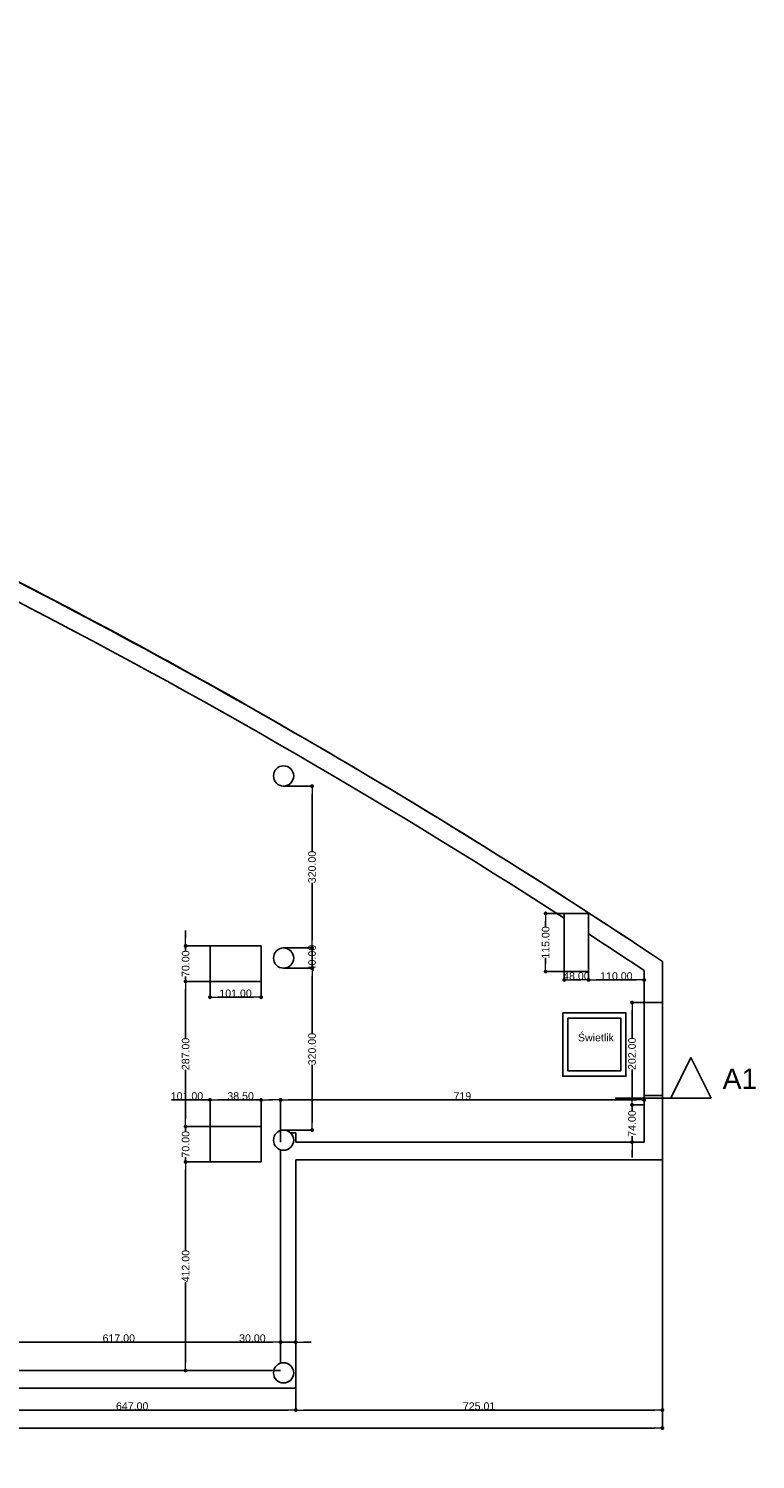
# Model space of a CAD drawing. Header units: millimetres. Extents: x -166872 to -65719, y 14266 to 44345.
# Tile 65 of 65: x -80090 to -65719, y 14639 to 42925. Entities that reach past the tile are written whole.
import ezdxf

# ---------------------------------------------------------------- set-up
doc = ezdxf.new("R2010")
doc.units = ezdxf.units.MM
doc.header["$MEASUREMENT"] = 0
doc.linetypes.add('Wipeout_Contour', pattern=[1000, 0, -1000])
for name, color, linetype in [('Polilinia', 7, 'Continuous'), ('Płaszczyzna odcinająca', 7, 'Continuous'), ('Strop', 7, 'Continuous'), ('Słup', 7, 'Continuous'), ('Tekst', 7, 'Continuous'), ('Wymiary', 63, 'Continuous'), ('Ściana', 7, 'Continuous')]:
    doc.layers.add(name, color=color, linetype=linetype)
doc.styles.add('Arial', font='txt')
doc.styles.add('Times new roman', font='txt')
doc.dimstyles.new('GENERATED_STYLE__1', dxfattribs={"dimtxt": 150, "dimasz": 152, "dimexe": 0.18, "dimexo": 0, "dimgap": 0.09, "dimtad": 1, "dimtih": 1, "dimtoh": 1, "dimlfac": 0.1, "dimzin": 0, "dimdsep": 46, "dimtxsty": 'Arial', "dimblk": 'ARROWHEAD_11', "dimblk1": 'ARROWHEAD_11', "dimblk2": 'ARROWHEAD_11', "dimcen": 0.09, "dimclrd": 114, "dimclre": 114, "dimclrt": 114, "dimazin": 0, "dimtfac": 1, "dimtdec": 4, "dimtmove": 0, "dimatfit": 3, "dimfxl": 1, "dimtolj": 1, "dimtzin": 0, "dimarcsym": 0})
doc.dimstyles.new('GENERATED_STYLE__2', dxfattribs={"dimtxt": 150, "dimasz": 152, "dimexe": 0.18, "dimexo": 0, "dimgap": 0.09, "dimtad": 1, "dimlfac": 0.1, "dimzin": 0, "dimdsep": 46, "dimtxsty": 'Arial', "dimblk": 'ARROWHEAD_11', "dimblk1": 'ARROWHEAD_11', "dimblk2": 'ARROWHEAD_11', "dimcen": 0.09, "dimclrd": 114, "dimclre": 114, "dimclrt": 114, "dimazin": 0, "dimtfac": 1, "dimtdec": 4, "dimtmove": 0, "dimatfit": 3, "dimfxl": 1, "dimtolj": 1, "dimtzin": 0, "dimarcsym": 0})

# ---------------------------------------------------------------- blocks, each defined once
blk = doc.blocks.new('ARROWHEAD_11')
at = {"color": 0, "linetype": 'Continuous', "lineweight": 0}
blk.add_line((0, 0), (-1, 0), dxfattribs=at)
at = {"color": 0, "linetype": 'Continuous', "lineweight": 0, "const_width": 0.25, "flags": 128}
blk.add_lwpolyline([(-0.125, 0, 1), (0.125, 0, 1)], format="xyb", close=True, dxfattribs=at)
blk = doc.blocks.new('*D5608')
at = {"layer": 'Defpoints', "color": 0}
for p in [(-81278, 23857), (-75108, 18747), (-75108, 16957)]:
    blk.add_point(p, dxfattribs=at)
at = {"layer": 'Wymiary', "color": 114, "lineweight": -2}
for p, q in [((-81278, 23857), (-81278, 16957)), ((-75108, 18747), (-75108, 16957)), ((-81126, 16957), (-75260, 16957))]:
    blk.add_line(p, q, dxfattribs=at)
at = {"layer": 'Wymiary', "color": 114, "lineweight": -2, "xscale": 152, "yscale": 152, "zscale": 152, "rotation": 180}
blk.add_blockref('ARROWHEAD_11', (-81278, 16957), dxfattribs=at)
at = {"layer": 'Wymiary', "color": 114, "lineweight": -2, "xscale": 152, "yscale": 152, "zscale": 152}
blk.add_blockref('ARROWHEAD_11', (-75108, 16957), dxfattribs=at)
at = {"layer": 'Wymiary', "color": 114, "lineweight": 13, "insert": (-78307, 17034), "char_height": 150, "attachment_point": 5, "style": 'Arial'}
blk.add_mtext('\\A1;617.00', dxfattribs=at)
blk = doc.blocks.new('*D5609')
at = {"layer": 'Defpoints', "color": 0}
for p in [(-75108, 18747), (-74808, 18747), (-74808, 16957)]:
    blk.add_point(p, dxfattribs=at)
at = {"layer": 'Wymiary', "color": 114, "lineweight": -2}
for p, q in [((-75108, 18747), (-75108, 16957)), ((-74808, 18747), (-74808, 16957)), ((-75918, 16957), (-75412, 16957)), ((-75412, 16957), (-75260, 16957)), ((-75108, 16957), (-74808, 16957)), ((-74656, 16957), (-74504, 16957))]:
    blk.add_line(p, q, dxfattribs=at)
at = {"layer": 'Wymiary', "color": 114, "lineweight": -2, "xscale": 152, "yscale": 152, "zscale": 152}
blk.add_blockref('ARROWHEAD_11', (-75108, 16957), dxfattribs=at)
at = {"layer": 'Wymiary', "color": 114, "lineweight": -2, "xscale": 152, "yscale": 152, "zscale": 152, "rotation": 180}
blk.add_blockref('ARROWHEAD_11', (-74808, 16957), dxfattribs=at)
at = {"layer": 'Wymiary', "color": 114, "lineweight": 13, "insert": (-75665, 17034), "char_height": 150, "attachment_point": 5, "style": 'Arial'}
blk.add_mtext('\\A1;30.00', dxfattribs=at)
blk = doc.blocks.new('*D6251')
at = {"layer": 'Defpoints', "color": 0}
for p in [(-81278, 16049), (-74808, 16049), (-74808, 15615)]:
    blk.add_point(p, dxfattribs=at)
at = {"layer": 'Wymiary', "color": 114, "lineweight": -2}
for p, q in [((-81278, 16049), (-81278, 15615)), ((-74808, 16049), (-74808, 15615)), ((-81126, 15615), (-74960, 15615))]:
    blk.add_line(p, q, dxfattribs=at)
at = {"layer": 'Wymiary', "color": 114, "lineweight": -2, "xscale": 152, "yscale": 152, "zscale": 152, "rotation": 180}
blk.add_blockref('ARROWHEAD_11', (-81278, 15615), dxfattribs=at)
at = {"layer": 'Wymiary', "color": 114, "lineweight": -2, "xscale": 152, "yscale": 152, "zscale": 152}
blk.add_blockref('ARROWHEAD_11', (-74808, 15615), dxfattribs=at)
at = {"layer": 'Wymiary', "color": 114, "lineweight": 13, "insert": (-78043, 15691), "char_height": 150, "attachment_point": 5, "style": 'Arial'}
blk.add_mtext('\\A1;647.00', dxfattribs=at)
blk = doc.blocks.new('*D6252')
at = {"layer": 'Defpoints', "color": 0}
for p in [(-67558, 20909), (-74808, 16049), (-67558, 15615)]:
    blk.add_point(p, dxfattribs=at)
at = {"layer": 'Wymiary', "color": 114, "lineweight": -2}
for p, q in [((-67558, 20909), (-67558, 15615)), ((-74808, 16049), (-74808, 15615)), ((-74656, 15615), (-67710, 15615))]:
    blk.add_line(p, q, dxfattribs=at)
at = {"layer": 'Wymiary', "color": 114, "lineweight": -2, "xscale": 152, "yscale": 152, "zscale": 152, "rotation": 180}
blk.add_blockref('ARROWHEAD_11', (-74808, 15615), dxfattribs=at)
at = {"layer": 'Wymiary', "color": 114, "lineweight": -2, "xscale": 152, "yscale": 152, "zscale": 152}
blk.add_blockref('ARROWHEAD_11', (-67558, 15615), dxfattribs=at)
at = {"layer": 'Wymiary', "color": 114, "lineweight": 13, "insert": (-71183, 15691), "char_height": 150, "attachment_point": 5, "style": 'Arial'}
blk.add_mtext('\\A1;725.01', dxfattribs=at)
blk = doc.blocks.new('*D6253')
at = {"layer": 'Defpoints', "color": 0}
for p in [(-67558, 20909), (-67558, 15258), (-140258, 14639)]:
    blk.add_point(p, dxfattribs=at)
at = {"layer": 'Wymiary', "color": 114, "lineweight": -2}
for p, q in [((-67558, 20909), (-67558, 15258)), ((-140258, 14639), (-140258, 15258)), ((-140106, 15258), (-67710, 15258))]:
    blk.add_line(p, q, dxfattribs=at)
at = {"layer": 'Wymiary', "color": 114, "lineweight": -2, "xscale": 152, "yscale": 152, "zscale": 152, "rotation": 180}
blk.add_blockref('ARROWHEAD_11', (-140258, 15258), dxfattribs=at)
at = {"layer": 'Wymiary', "color": 114, "lineweight": -2, "xscale": 152, "yscale": 152, "zscale": 152}
blk.add_blockref('ARROWHEAD_11', (-67558, 15258), dxfattribs=at)
at = {"layer": 'Wymiary', "color": 114, "lineweight": 13, "insert": (-103908, 15334), "char_height": 150, "attachment_point": 5, "style": 'Arial'}
blk.add_mtext('\\A1;7270.01', dxfattribs=at)
blk = doc.blocks.new('*D6273')
at = {"layer": 'Defpoints', "color": 0}
for p in [(-76985, 20519), (-76503, 20519), (-75108, 16399)]:
    blk.add_point(p, dxfattribs=at)
at = {"layer": 'Wymiary', "color": 114, "lineweight": -2}
for p, q in [((-76503, 20519), (-76985, 20519)), ((-76985, 20367), (-76985, 18774)), ((-76985, 16551), (-76985, 18145)), ((-75108, 16399), (-76985, 16399))]:
    blk.add_line(p, q, dxfattribs=at)
at = {"layer": 'Wymiary', "color": 114, "lineweight": -2, "xscale": 152, "yscale": 152, "zscale": 152}
for p, rotation in [((-76985, 20519), 90), ((-76985, 16399), 270)]:
    blk.add_blockref('ARROWHEAD_11', p, dxfattribs=dict(at, rotation=rotation))
at = {"layer": 'Wymiary', "color": 114, "lineweight": 13, "insert": (-76985, 18459), "char_height": 150, "attachment_point": 5, "rotation": 90, "style": 'Arial'}
blk.add_mtext('\\A1;412.00', dxfattribs=at)
blk = doc.blocks.new('*D6274')
at = {"layer": 'Defpoints', "color": 0}
for p in [(-76985, 21219), (-76503, 21219), (-76503, 20519)]:
    blk.add_point(p, dxfattribs=at)
at = {"layer": 'Wymiary', "color": 114, "lineweight": -2}
for p, q in [((-76985, 21371), (-76985, 21523)), ((-76503, 21219), (-76985, 21219)), ((-76985, 21219), (-76985, 21122)), ((-76985, 20519), (-76985, 20617)), ((-76503, 20519), (-76985, 20519)), ((-76985, 20367), (-76985, 20215))]:
    blk.add_line(p, q, dxfattribs=at)
at = {"layer": 'Wymiary', "color": 114, "lineweight": -2, "xscale": 152, "yscale": 152, "zscale": 152}
for p, rotation in [((-76985, 21219), 270), ((-76985, 20519), 90)]:
    blk.add_blockref('ARROWHEAD_11', p, dxfattribs=dict(at, rotation=rotation))
at = {"layer": 'Wymiary', "color": 114, "lineweight": 13, "insert": (-76985, 20869), "char_height": 150, "attachment_point": 5, "rotation": 90, "style": 'Arial'}
blk.add_mtext('\\A1;70.00', dxfattribs=at)
blk = doc.blocks.new('*D6275')
at = {"layer": 'Defpoints', "color": 0}
for p in [(-76985, 24089), (-76503, 24089), (-76503, 21219)]:
    blk.add_point(p, dxfattribs=at)
at = {"layer": 'Wymiary', "color": 114, "lineweight": -2}
for p, q in [((-76503, 24089), (-76985, 24089)), ((-76985, 23937), (-76985, 22967)), ((-76985, 21371), (-76985, 22342)), ((-76503, 21219), (-76985, 21219))]:
    blk.add_line(p, q, dxfattribs=at)
at = {"layer": 'Wymiary', "color": 114, "lineweight": -2, "xscale": 152, "yscale": 152, "zscale": 152}
for p, rotation in [((-76985, 24089), 90), ((-76985, 21219), 270)]:
    blk.add_blockref('ARROWHEAD_11', p, dxfattribs=dict(at, rotation=rotation))
at = {"layer": 'Wymiary', "color": 114, "lineweight": 13, "insert": (-76985, 22654), "char_height": 150, "attachment_point": 5, "rotation": 90, "style": 'Arial'}
blk.add_mtext('\\A1;287.00', dxfattribs=at)
blk = doc.blocks.new('*D6276')
at = {"layer": 'Defpoints', "color": 0}
for p in [(-76985, 24789), (-76503, 24789), (-76503, 24089)]:
    blk.add_point(p, dxfattribs=at)
at = {"layer": 'Wymiary', "color": 114, "lineweight": -2}
for p, q in [((-76985, 24941), (-76985, 25093)), ((-76503, 24789), (-76985, 24789)), ((-76985, 24789), (-76985, 24692)), ((-76985, 24089), (-76985, 24187)), ((-76503, 24089), (-76985, 24089)), ((-76985, 23937), (-76985, 23785))]:
    blk.add_line(p, q, dxfattribs=at)
at = {"layer": 'Wymiary', "color": 114, "lineweight": -2, "xscale": 152, "yscale": 152, "zscale": 152}
for p, rotation in [((-76985, 24789), 270), ((-76985, 24089), 90)]:
    blk.add_blockref('ARROWHEAD_11', p, dxfattribs=dict(at, rotation=rotation))
at = {"layer": 'Wymiary', "color": 114, "lineweight": 13, "insert": (-76985, 24439), "char_height": 150, "attachment_point": 5, "rotation": 90, "style": 'Arial'}
blk.add_mtext('\\A1;70.00', dxfattribs=at)
blk = doc.blocks.new('*D6277')
at = {"layer": 'Defpoints', "color": 0}
for p in [(-68158, 21649), (-67918, 21649), (-67918, 20909)]:
    blk.add_point(p, dxfattribs=at)
at = {"layer": 'Wymiary', "color": 114, "lineweight": -2}
for p, q in [((-68158, 21801), (-68158, 21953)), ((-67918, 21649), (-68158, 21649)), ((-68158, 21649), (-68158, 21532)), ((-68158, 20909), (-68158, 21027)), ((-67918, 20909), (-68158, 20909)), ((-68158, 20757), (-68158, 20605))]:
    blk.add_line(p, q, dxfattribs=at)
at = {"layer": 'Wymiary', "color": 114, "lineweight": -2, "xscale": 152, "yscale": 152, "zscale": 152}
for p, rotation in [((-68158, 21649), 270), ((-68158, 20909), 90)]:
    blk.add_blockref('ARROWHEAD_11', p, dxfattribs=dict(at, rotation=rotation))
at = {"layer": 'Wymiary', "color": 114, "lineweight": 13, "insert": (-68158, 21279), "char_height": 150, "attachment_point": 5, "rotation": 90, "style": 'Arial'}
blk.add_mtext('\\A1;74.00', dxfattribs=at)
blk = doc.blocks.new('*D6278')
at = {"layer": 'Defpoints', "color": 0}
for p in [(-68158, 23669), (-67918, 23669), (-67918, 21649)]:
    blk.add_point(p, dxfattribs=at)
at = {"layer": 'Wymiary', "color": 114, "lineweight": -2}
for p, q in [((-67918, 23669), (-68158, 23669)), ((-68158, 23517), (-68158, 22972)), ((-68158, 21801), (-68158, 22347)), ((-67918, 21649), (-68158, 21649))]:
    blk.add_line(p, q, dxfattribs=at)
at = {"layer": 'Wymiary', "color": 114, "lineweight": -2, "xscale": 152, "yscale": 152, "zscale": 152}
for p, rotation in [((-68158, 23669), 90), ((-68158, 21649), 270)]:
    blk.add_blockref('ARROWHEAD_11', p, dxfattribs=dict(at, rotation=rotation))
at = {"layer": 'Wymiary', "color": 114, "lineweight": 13, "insert": (-68158, 22659), "char_height": 150, "attachment_point": 5, "rotation": 90, "style": 'Arial'}
blk.add_mtext('\\A1;202.00', dxfattribs=at)
blk = doc.blocks.new('*D6279')
at = {"layer": 'Defpoints', "color": 0}
for p in [(-69866, 25433), (-69498, 25433), (-69498, 24283)]:
    blk.add_point(p, dxfattribs=at)
at = {"layer": 'Wymiary', "color": 114, "lineweight": -2}
for p, q in [((-69498, 25433), (-69867, 25433)), ((-69866, 25281), (-69866, 25162)), ((-69866, 24435), (-69866, 24554)), ((-69498, 24283), (-69867, 24283))]:
    blk.add_line(p, q, dxfattribs=at)
at = {"layer": 'Wymiary', "color": 114, "lineweight": -2, "xscale": 152, "yscale": 152, "zscale": 152}
for p, rotation in [((-69866, 25433), 90), ((-69866, 24283), 270)]:
    blk.add_blockref('ARROWHEAD_11', p, dxfattribs=dict(at, rotation=rotation))
at = {"layer": 'Wymiary', "color": 114, "lineweight": 13, "insert": (-69866, 24858), "char_height": 150, "attachment_point": 5, "rotation": 90, "style": 'Arial'}
blk.add_mtext('\\A1;115.00', dxfattribs=at)
blk = doc.blocks.new('*D6280')
at = {"layer": 'Defpoints', "color": 0}
for p in [(-69498, 24283), (-69018, 24283), (-69018, 24118)]:
    blk.add_point(p, dxfattribs=at)
at = {"layer": 'Wymiary', "color": 114, "lineweight": -2}
for p, q in [((-69498, 24283), (-69498, 24118)), ((-69346, 24118), (-69170, 24118)), ((-69018, 24283), (-69018, 24118))]:
    blk.add_line(p, q, dxfattribs=at)
at = {"layer": 'Wymiary', "color": 114, "lineweight": -2, "xscale": 152, "yscale": 152, "zscale": 152, "rotation": 180}
blk.add_blockref('ARROWHEAD_11', (-69498, 24118), dxfattribs=at)
at = {"layer": 'Wymiary', "color": 114, "lineweight": -2, "xscale": 152, "yscale": 152, "zscale": 152}
blk.add_blockref('ARROWHEAD_11', (-69018, 24118), dxfattribs=at)
at = {"layer": 'Wymiary', "color": 114, "lineweight": 13, "insert": (-69258, 24194), "char_height": 150, "attachment_point": 5, "style": 'Arial'}
blk.add_mtext('\\A1;48.00', dxfattribs=at)
blk = doc.blocks.new('*D6281')
at = {"layer": 'Defpoints', "color": 0}
for p in [(-69018, 24283), (-67918, 24118), (-67918, 23669)]:
    blk.add_point(p, dxfattribs=at)
at = {"layer": 'Wymiary', "color": 114, "lineweight": -2}
for p, q in [((-69018, 24283), (-69018, 24118)), ((-68866, 24118), (-68070, 24118)), ((-67918, 23669), (-67918, 24118))]:
    blk.add_line(p, q, dxfattribs=at)
at = {"layer": 'Wymiary', "color": 114, "lineweight": -2, "xscale": 152, "yscale": 152, "zscale": 152, "rotation": 180}
blk.add_blockref('ARROWHEAD_11', (-69018, 24118), dxfattribs=at)
at = {"layer": 'Wymiary', "color": 114, "lineweight": -2, "xscale": 152, "yscale": 152, "zscale": 152}
blk.add_blockref('ARROWHEAD_11', (-67918, 24118), dxfattribs=at)
at = {"layer": 'Wymiary', "color": 114, "lineweight": 13, "insert": (-68468, 24194), "char_height": 150, "attachment_point": 5, "style": 'Arial'}
blk.add_mtext('\\A1;110.00', dxfattribs=at)
blk = doc.blocks.new('*D6282')
at = {"layer": 'Defpoints', "color": 0}
for p in [(-75048, 24350), (-74485, 24350), (-75048, 21150)]:
    blk.add_point(p, dxfattribs=at)
at = {"layer": 'Wymiary', "color": 114, "lineweight": -2}
for p, q in [((-75048, 24350), (-74484, 24350)), ((-74485, 24198), (-74485, 23061)), ((-74485, 21302), (-74485, 22439)), ((-75048, 21150), (-74484, 21150))]:
    blk.add_line(p, q, dxfattribs=at)
at = {"layer": 'Wymiary', "color": 114, "lineweight": -2, "xscale": 152, "yscale": 152, "zscale": 152}
for p, rotation in [((-74485, 24350), 90), ((-74485, 21150), 270)]:
    blk.add_blockref('ARROWHEAD_11', p, dxfattribs=dict(at, rotation=rotation))
at = {"layer": 'Wymiary', "color": 114, "lineweight": 13, "insert": (-74485, 22750), "char_height": 150, "attachment_point": 5, "rotation": 90, "style": 'Arial'}
blk.add_mtext('\\A1;320.00', dxfattribs=at)
blk = doc.blocks.new('*D6283')
at = {"layer": 'Defpoints', "color": 0}
for p in [(-75048, 24750), (-74485, 24750), (-75048, 24350)]:
    blk.add_point(p, dxfattribs=at)
at = {"layer": 'Wymiary', "color": 114, "lineweight": -2}
for p, q in [((-74485, 24902), (-74485, 25054)), ((-75048, 24750), (-74484, 24750)), ((-74485, 24350), (-74485, 24750)), ((-75048, 24350), (-74484, 24350)), ((-74485, 24198), (-74485, 24046))]:
    blk.add_line(p, q, dxfattribs=at)
at = {"layer": 'Wymiary', "color": 114, "lineweight": -2, "xscale": 152, "yscale": 152, "zscale": 152}
for p, rotation in [((-74485, 24750), 270), ((-74485, 24350), 90)]:
    blk.add_blockref('ARROWHEAD_11', p, dxfattribs=dict(at, rotation=rotation))
at = {"layer": 'Wymiary', "color": 114, "lineweight": 13, "insert": (-74485, 24550), "char_height": 150, "attachment_point": 5, "rotation": 90, "style": 'Arial'}
blk.add_mtext('\\A1;40.00', dxfattribs=at)
blk = doc.blocks.new('*D6284')
at = {"layer": 'Defpoints', "color": 0}
for p in [(-75048, 27950), (-74485, 27950), (-75048, 24750)]:
    blk.add_point(p, dxfattribs=at)
at = {"layer": 'Wymiary', "color": 114, "lineweight": -2}
for p, q in [((-75048, 27950), (-74484, 27950)), ((-74485, 27798), (-74485, 26661)), ((-74485, 24902), (-74485, 26039)), ((-75048, 24750), (-74484, 24750))]:
    blk.add_line(p, q, dxfattribs=at)
at = {"layer": 'Wymiary', "color": 114, "lineweight": -2, "xscale": 152, "yscale": 152, "zscale": 152}
for p, rotation in [((-74485, 27950), 90), ((-74485, 24750), 270)]:
    blk.add_blockref('ARROWHEAD_11', p, dxfattribs=dict(at, rotation=rotation))
at = {"layer": 'Wymiary', "color": 114, "lineweight": 13, "insert": (-74485, 26350), "char_height": 150, "attachment_point": 5, "rotation": 90, "style": 'Arial'}
blk.add_mtext('\\A1;320.00', dxfattribs=at)
blk = doc.blocks.new('*D6285')
at = {"layer": 'Defpoints', "color": 0}
for p in [(-75493, 21746), (-76503, 21219), (-75493, 21219)]:
    blk.add_point(p, dxfattribs=at)
at = {"layer": 'Wymiary', "color": 114, "lineweight": -2}
for p, q in [((-77263, 21746), (-76655, 21746)), ((-76655, 21746), (-76503, 21746)), ((-76503, 21219), (-76503, 21746)), ((-76351, 21746), (-75645, 21746)), ((-75493, 21219), (-75493, 21746))]:
    blk.add_line(p, q, dxfattribs=at)
at = {"layer": 'Wymiary', "color": 114, "lineweight": -2, "xscale": 152, "yscale": 152, "zscale": 152, "rotation": 180}
blk.add_blockref('ARROWHEAD_11', (-76503, 21746), dxfattribs=at)
at = {"layer": 'Wymiary', "color": 114, "lineweight": -2, "xscale": 152, "yscale": 152, "zscale": 152}
blk.add_blockref('ARROWHEAD_11', (-75493, 21746), dxfattribs=at)
at = {"layer": 'Wymiary', "color": 114, "lineweight": 13, "insert": (-76959, 21822), "char_height": 150, "attachment_point": 5, "style": 'Arial'}
blk.add_mtext('\\A1;101.00', dxfattribs=at)
blk = doc.blocks.new('*D6286')
at = {"layer": 'Defpoints', "color": 0}
for p in [(-75108, 21746), (-75493, 21219), (-75108, 20909)]:
    blk.add_point(p, dxfattribs=at)
at = {"layer": 'Wymiary', "color": 114, "lineweight": -2}
for p, q in [((-76151, 21746), (-75645, 21746)), ((-75645, 21746), (-75493, 21746)), ((-75493, 21219), (-75493, 21746)), ((-75341, 21746), (-75260, 21746)), ((-75108, 20909), (-75108, 21746))]:
    blk.add_line(p, q, dxfattribs=at)
at = {"layer": 'Wymiary', "color": 114, "lineweight": -2, "xscale": 152, "yscale": 152, "zscale": 152, "rotation": 180}
blk.add_blockref('ARROWHEAD_11', (-75493, 21746), dxfattribs=at)
at = {"layer": 'Wymiary', "color": 114, "lineweight": -2, "xscale": 152, "yscale": 152, "zscale": 152}
blk.add_blockref('ARROWHEAD_11', (-75108, 21746), dxfattribs=at)
at = {"layer": 'Wymiary', "color": 114, "lineweight": 13, "insert": (-75898, 21822), "char_height": 150, "attachment_point": 5, "style": 'Arial'}
blk.add_mtext('\\A1;38.50', dxfattribs=at)
blk = doc.blocks.new('*D6287')
at = {"layer": 'Defpoints', "color": 0}
for p in [(-67918, 21746), (-75108, 20909), (-67918, 20909)]:
    blk.add_point(p, dxfattribs=at)
at = {"layer": 'Wymiary', "color": 114, "lineweight": -2}
for p, q in [((-75108, 20909), (-75108, 21746)), ((-74956, 21746), (-68070, 21746)), ((-67918, 20909), (-67918, 21746))]:
    blk.add_line(p, q, dxfattribs=at)
at = {"layer": 'Wymiary', "color": 114, "lineweight": -2, "xscale": 152, "yscale": 152, "zscale": 152, "rotation": 180}
blk.add_blockref('ARROWHEAD_11', (-75108, 21746), dxfattribs=at)
at = {"layer": 'Wymiary', "color": 114, "lineweight": -2, "xscale": 152, "yscale": 152, "zscale": 152}
blk.add_blockref('ARROWHEAD_11', (-67918, 21746), dxfattribs=at)
at = {"layer": 'Wymiary', "color": 114, "lineweight": 13, "insert": (-71513, 21822), "char_height": 150, "attachment_point": 5, "style": 'Arial'}
blk.add_mtext('\\A1;719', dxfattribs=at)
blk = doc.blocks.new('*D6288')
at = {"layer": 'Defpoints', "color": 0}
for p in [(-76503, 24089), (-75493, 24089), (-75493, 23775)]:
    blk.add_point(p, dxfattribs=at)
at = {"layer": 'Wymiary', "color": 114, "lineweight": -2}
for p, q in [((-76503, 24089), (-76503, 23775)), ((-75493, 24089), (-75493, 23775)), ((-76351, 23775), (-75645, 23775))]:
    blk.add_line(p, q, dxfattribs=at)
at = {"layer": 'Wymiary', "color": 114, "lineweight": -2, "xscale": 152, "yscale": 152, "zscale": 152, "rotation": 180}
blk.add_blockref('ARROWHEAD_11', (-76503, 23775), dxfattribs=at)
at = {"layer": 'Wymiary', "color": 114, "lineweight": -2, "xscale": 152, "yscale": 152, "zscale": 152}
blk.add_blockref('ARROWHEAD_11', (-75493, 23775), dxfattribs=at)
at = {"layer": 'Wymiary', "color": 114, "lineweight": 13, "insert": (-75998, 23852), "char_height": 150, "attachment_point": 5, "style": 'Arial'}
blk.add_mtext('\\A1;101.00', dxfattribs=at)

msp = doc.modelspace()

# ---------------------------------------------------------------- linework, layer by layer
at = {"layer": 'Polilinia', "flags": 128}
for points in [[(-69528.018, 23465.281), (-68278.018, 23465.281), (-68278.018, 22215.281), (-69528.018, 22215.281)], [(-69425.394, 23362.656), (-68380.643, 23362.656), (-68380.643, 22317.906), (-69425.394, 22317.906)]]:
    msp.add_lwpolyline(points, close=True, dxfattribs=at)
at = {"layer": 'Strop', "flags": 128}
msp.add_lwpolyline([(-114963.364, 42885.522, -0.034912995), (-97147.904, 38702.246, -0.03139835), (-83179.127, 33388.934, -0.003589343), (-81600.813, 32648.61, -0.015549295), (-75154.286, 29191.532, -0.0168287), (-67557.968, 24484.617), (-67557.968, 20745.281), (-74808.018, 20745.281), (-74808.018, 16049.32), (-96528.019, 16049.32), (-96528.019, 14639.32), (-140258.019, 14639.32)], format="xyb", dxfattribs=at)
at = {"layer": 'Słup'}
for p, q in [((-69017.918, 25433.122), (-69497.918, 25433.122)), ((-69497.918, 25433.122), (-69497.918, 24283.122)), ((-69017.918, 24283.122), (-69017.918, 25433.122)), ((-75493.018, 24789.296), (-76503.018, 24789.296)), ((-76503.018, 24789.296), (-76503.018, 24089.296)), ((-75493.018, 24089.296), (-75493.018, 24789.296)), ((-76503.018, 24089.296), (-75493.018, 24089.296)), ((-69497.918, 24283.122), (-69017.918, 24283.122)), ((-75493.018, 21219.296), (-76503.018, 21219.296)), ((-76503.018, 21219.296), (-76503.018, 20519.296)), ((-75493.018, 20519.296), (-75493.018, 21219.296)), ((-76503.018, 20519.296), (-75493.018, 20519.296))]:
    msp.add_line(p, q, dxfattribs=at)
for centre, start, end in [((-75048.018, 28150.119), 0, 180), ((-75048.018, 28150.119), 180, 0), ((-75048.018, 24550.119), 0, 180), ((-75048.018, 24550.119), 180, 0)]:
    msp.add_arc(centre, 200, start, end, dxfattribs=at)
at = {"layer": 'Ściana'}
msp.add_arc((-140453.307, -84742.896), 130967.865, 57.19530479, 68.83493994, dxfattribs=at)

# ---------------------------------------------------------------- texts
at = {"layer": 'Płaszczyzna odcinająca', "insert": (-65683.359, 21964.851), "char_height": 400, "attachment_point": 9, "style": 'Arial'}
msp.add_mtext('\\A1;{\\fArial|b0|i0|c238|p38;A1}', dxfattribs=at)
at = {"layer": 'Tekst', "insert": (-68872.12, 23053.671), "char_height": 150, "attachment_point": 2, "style": 'Times new roman'}
msp.add_mtext('\\A1;{\\fArial|b0|i0|c0|p38;Świetlik}', dxfattribs=at)

# ---------------------------------------------------------------- dimensions: what is measured, and where the dimension line sits
at = {"layer": 'Wymiary', "lineweight": 13}
for base, p1, p2, picture, middle in [((-74484.594, 27950.119), (-75048.018, 24750.119), (-75048.018, 27950.119), '*D6284', (-74484.594, 26350.119)), ((-69866.423, 25433.122), (-69497.918, 24283.122), (-69497.918, 25433.122), '*D6279', (-69866.423, 24858.122)), ((-76985.21, 24789.296), (-76503.018, 24089.296), (-76503.018, 24789.296), '*D6276', (-76985.21, 24439.296)), ((-74484.594, 24750.119), (-75048.018, 24350.119), (-75048.018, 24750.119), '*D6283', (-74484.594, 24550.119)), ((-76985.21, 24089.296), (-76503.018, 21219.296), (-76503.018, 24089.296), '*D6275', (-76985.21, 22654.296)), ((-76985.21, 21219.296), (-76503.018, 20519.296), (-76503.018, 21219.296), '*D6274', (-76985.21, 20869.296))]:
    dim = msp.add_linear_dim(base=base, p1=p1, p2=p2, angle=90, dimstyle='GENERATED_STYLE__2', dxfattribs=at)
    dim.commit()
    dim.dimension.update_dxf_attribs({"geometry": picture, "text_midpoint": middle, "dimtype": 128, "text_rotation": 90})
for base, p1, p2, picture, middle in [((-75493.018, 23775.167), (-76503.018, 24089.296), (-75493.018, 24089.296), '*D6288', (-75998.018, 23775.167)), ((-69017.918, 24117.742), (-69497.918, 24283.122), (-69017.918, 24283.122), '*D6280', (-69257.918, 24117.742)), ((-75493.018, 21745.576), (-76503.018, 21219.296), (-75493.018, 21219.296), '*D6285', (-76959.15, 21745.576))]:
    dim = msp.add_linear_dim(base=base, p1=p1, p2=p2, dimstyle='GENERATED_STYLE__1', dxfattribs=at)
    dim.commit()
    dim.dimension.update_dxf_attribs({"geometry": picture, "text_midpoint": middle, "dimtype": 128})

# ---------------------------------------------------------------- next in the draw order: wipeouts: each hides what was drawn before it
at = {"linetype": 'Wipeout_Contour', "lineweight": 0, "ltscale": 287501.908517}
msp.add_wipeout([(-67557.968, 23669.241), (-67557.968, 24484.625), (-67917.968, 24303.912), (-67917.968, 23669.241)], dxfattribs=at).dxf.layer = 'Ściana'
at = {"linetype": 'Wipeout_Contour', "lineweight": 0, "ltscale": 1544814.430452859}
msp.add_wipeout([(-75108.018, 16538.184), (-75048.018, 16550.119), (-74971.482, 16534.895), (-74906.597, 16491.54), (-74863.243, 16426.656), (-74848.018, 16350.119), (-74863.243, 16273.582), (-74906.597, 16208.698), (-74930.778, 16192.54), (-74808.018, 16049.32), (-74808.018, 21095.281), (-74912.196, 21095.281), (-74906.597, 21091.54), (-74863.243, 21026.656), (-74848.018, 20950.119), (-74863.243, 20873.582), (-74906.597, 20808.698), (-74971.482, 20765.343), (-75048.018, 20750.119), (-75108.018, 20762.054)], dxfattribs=at).dxf.layer = 'Ściana'

# ---------------------------------------------------------------- next in the draw order: linework, layer by layer
at = {"layer": 'Ściana', "flags": 128}
for points in [[(-67557.968, 23669.241), (-67557.968, 24484.625)], [(-67917.968, 24303.912), (-67917.968, 23669.241)], [(-67917.968, 23669.241), (-67557.968, 23669.241)], [(-67557.968, 23669.241), (-67917.968, 23669.241)], [(-74808.018, 21095.281), (-74912.196, 21095.281)], [(-74808.018, 20909.241), (-74808.018, 21095.281)], [(-75108.018, 20762.054), (-75108.018, 16538.184)], [(-74808.018, 16049.32), (-74808.018, 20559.241)]]:
    msp.add_lwpolyline(points, dxfattribs=at)
at = {"layer": 'Ściana'}
for radius, start, end in [(131317.865, 56.28198176, 63.53325138), (130967.865, 56.36909533, 56.94511884)]:
    msp.add_arc((-140453.307, -84742.896), radius, start, end, dxfattribs=at)

# ---------------------------------------------------------------- next in the draw order: dimensions: what is measured, and where the dimension line sits
at = {"layer": 'Wymiary', "lineweight": 13}
dim = msp.add_linear_dim(base=(-74484.594, 24350.119), p1=(-75048.018, 21150.119), p2=(-75048.018, 24350.119), angle=90, dimstyle='GENERATED_STYLE__2', dxfattribs=at)
dim.commit()
dim.dimension.update_dxf_attribs({"geometry": '*D6282', "text_midpoint": (-74484.594, 22750.119), "dimtype": 128, "text_rotation": 90})
for base, p1, p2, picture, middle in [((-67917.96838, 24117.74195), (-69017.91839, 24283.12204), (-67917.96838, 23669.24068), '*D6281', (-68467.94338, 24117.74195)), ((-75108.018, 16957.188), (-81278.018, 23856.974), (-75108.018, 18747.301), '*D5608', (-78306.847, 16957.188)), ((-75108.018, 21745.576), (-75493.018, 21219.296), (-75108.018, 20909.241), '*D6286', (-75897.888, 21745.576)), ((-74808.018, 16957.188), (-75108.018, 18747.301), (-74808.018, 18747.301), '*D5609', (-75664.888, 16957.188))]:
    dim = msp.add_linear_dim(base=base, p1=p1, p2=p2, dimstyle='GENERATED_STYLE__1', dxfattribs=at)
    dim.commit()
    dim.dimension.update_dxf_attribs({"geometry": picture, "text_midpoint": middle, "dimtype": 128})

# ---------------------------------------------------------------- next in the draw order: wipeouts: each hides what was drawn before it
at = {"linetype": 'Wipeout_Contour', "lineweight": 0, "ltscale": 296593.636362}
msp.add_wipeout([(-74808.018, 20559.241), (-67557.968, 20559.241), (-67557.968, 20909.241), (-74808.018, 20909.241)], dxfattribs=at).dxf.layer = 'Ściana'
at = {"linetype": 'Wipeout_Contour', "lineweight": 0, "ltscale": 857139.716485}
msp.add_wipeout([(-81278.018, 16399.32), (-81278.018, 16049.32), (-74808.018, 16049.32), (-74930.778, 16192.54), (-74971.482, 16165.343), (-75048.018, 16150.119), (-75124.555, 16165.343), (-75189.44, 16208.698), (-75232.794, 16273.582), (-75248.018, 16350.119), (-75238.232, 16399.32)], dxfattribs=at).dxf.layer = 'Ściana'

# ---------------------------------------------------------------- next in the draw order: linework, layer by layer
at = {"layer": 'Słup'}
for centre, start, end in [((-75048.018, 20950.119), 0, 180), ((-75048.018, 20950.119), 180, 0), ((-75048.018, 16350.119), 0, 180), ((-75048.018, 16350.119), 180, 0)]:
    msp.add_arc(centre, 200, start, end, dxfattribs=at)
at = {"layer": 'Ściana', "flags": 128}
for points in [[(-67917.968, 20909.241), (-74808.018, 20909.241)], [(-67557.968, 20559.241), (-67557.968, 20909.241)], [(-74808.018, 20559.241), (-67557.968, 20559.241)], [(-75238.232, 16399.32), (-81278.018, 16399.32)], [(-81278.018, 16049.32), (-74808.018, 16049.32)]]:
    msp.add_lwpolyline(points, dxfattribs=at)

# ---------------------------------------------------------------- next in the draw order: dimensions: what is measured, and where the dimension line sits
at = {"layer": 'Wymiary', "lineweight": 13}
dim = msp.add_linear_dim(base=(-76985.21, 20519.296), p1=(-75108.018, 16399.32), p2=(-76503.018, 20519.296), angle=90, dimstyle='GENERATED_STYLE__2', dxfattribs=at)
dim.commit()
dim.dimension.update_dxf_attribs({"geometry": '*D6273', "text_midpoint": (-76985.21, 18459.308), "dimtype": 128, "text_rotation": 90})
dim = msp.add_linear_dim(base=(-74808.018, 15614.705), p1=(-81278.018, 16049.32), p2=(-74808.018, 16049.32), dimstyle='GENERATED_STYLE__1', dxfattribs=at)
dim.commit()
dim.dimension.update_dxf_attribs({"geometry": '*D6251', "text_midpoint": (-78043.018, 15614.705), "dimtype": 128})

# ---------------------------------------------------------------- next in the draw order: wipeouts: each hides what was drawn before it
at = {"linetype": 'Wipeout_Contour', "lineweight": 0, "ltscale": 284124.029176}
msp.add_wipeout([(-67557.968, 20909.241), (-67557.968, 21835.281), (-67917.968, 21835.281), (-67917.968, 20909.241)], dxfattribs=at).dxf.layer = 'Ściana'

# ---------------------------------------------------------------- next in the draw order: linework, layer by layer
at = {"layer": 'Płaszczyzna odcinająca'}
msp.add_line((-67392.617, 21781.993), (-68492.617, 21781.993), dxfattribs=at)
at = {"layer": 'Ściana', "flags": 128}
for points in [[(-67917.968, 23669.241), (-67917.968, 21649.241)], [(-67557.968, 21649.241), (-67557.968, 23669.241)], [(-67557.968, 21835.281), (-67917.968, 21835.281)], [(-67917.968, 21835.281), (-67917.968, 20909.241)], [(-67557.968, 20909.241), (-67557.968, 21835.281)]]:
    msp.add_lwpolyline(points, dxfattribs=at)

# ---------------------------------------------------------------- next in the draw order: dimensions: what is measured, and where the dimension line sits
at = {"layer": 'Wymiary', "lineweight": 13}
for base, p1, p2, picture, middle in [((-68158.157, 23669.241), (-67917.968, 21649.241), (-67917.968, 23669.241), '*D6278', (-68158.157, 22659.241)), ((-68158.157, 21649.241), (-67917.968, 20909.241), (-67917.968, 21649.241), '*D6277', (-68158.157, 21279.241))]:
    dim = msp.add_linear_dim(base=base, p1=p1, p2=p2, angle=90, dimstyle='GENERATED_STYLE__2', dxfattribs=at)
    dim.commit()
    dim.dimension.update_dxf_attribs({"geometry": picture, "text_midpoint": middle, "dimtype": 128, "text_rotation": 90})
dim = msp.add_linear_dim(base=(-67917.968, 21745.576), p1=(-75108.018, 20909.241), p2=(-67917.968, 20909.241), text='719', dimstyle='GENERATED_STYLE__1', dxfattribs=at)
dim.commit()
dim.dimension.update_dxf_attribs({"geometry": '*D6287', "text_midpoint": (-71512.993, 21745.576), "dimtype": 128})
for base, p1, p2, picture, middle in [((-67557.968, 15257.749), (-140258.019, 14639.32), (-67557.968, 20909.241), '*D6253', (-103907.994, 15257.749)), ((-67557.96838, 15614.70477), (-74808.01839, 16049.32035), (-67557.96838, 20909.24068), '*D6252', (-71182.99338, 15614.70477))]:
    dim = msp.add_linear_dim(base=base, p1=p1, p2=p2, dimstyle='GENERATED_STYLE__1', dxfattribs=at)
    dim.commit()
    dim.dimension.update_dxf_attribs({"geometry": picture, "text_midpoint": middle, "dimtype": 128})

# ---------------------------------------------------------------- next in the draw order: wipeouts: each hides what was drawn before it
at = {"linetype": 'Wipeout_Contour', "lineweight": 0, "ltscale": 211585.831214}
msp.add_wipeout([(-66592.617, 21781.993), (-67392.617, 21781.993), (-66992.617, 22581.993)], dxfattribs=at).dxf.layer = 'Płaszczyzna odcinająca'

# ---------------------------------------------------------------- next in the draw order: linework, layer by layer
at = {"layer": 'Płaszczyzna odcinająca'}
for p, q in [((-67392.617, 21781.993), (-66992.617, 22581.993)), ((-66992.617, 22581.993), (-66592.617, 21781.993)), ((-66592.617, 21781.993), (-67392.617, 21781.993))]:
    msp.add_line(p, q, dxfattribs=at)

doc.saveas('drawing.dxf')
